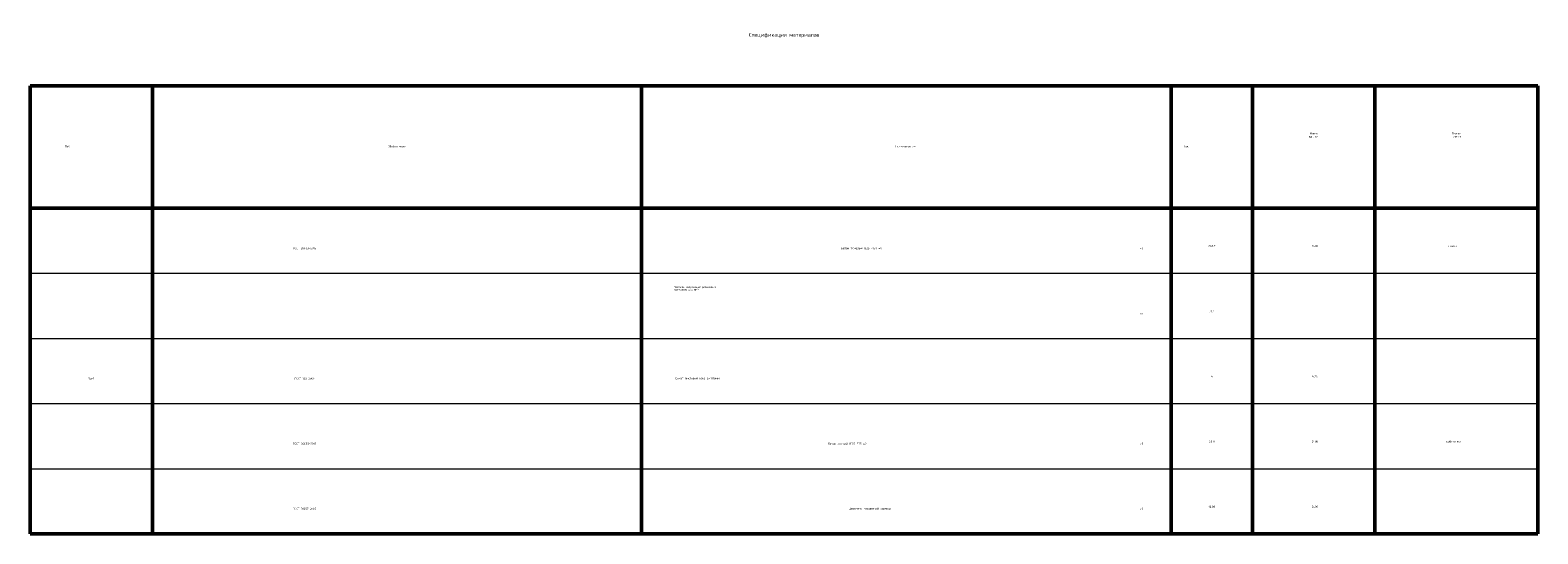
# Model space of a CAD drawing. Header units: millimetres. Extents: x -3170 to 89801, y -74170 to 82422.
# Tile 12 of 105: x -2426 to 16074, y 34749 to 40933. Entities that reach past the tile are written whole.
import ezdxf

# ---------------------------------------------------------------- set-up
doc = ezdxf.new("R2010")
doc.units = ezdxf.units.MM
doc.layers.add('Standard', color=7, linetype='Continuous', lineweight=25)
doc.styles.add('ARIAL', font='ARIAL.TTF')
doc.styles.add('ISOCPEUR', font='ISOCPEUR')

msp = doc.modelspace()

# ---------------------------------------------------------------- linework, layer by layer
at = {"layer": 'Standard', "color": 7, "linetype": 'Continuous', "lineweight": 50, "transparency": 33554687}
for p, q in [((-2426.4, 40248.6), (16073.6, 40248.6)), ((-2426.4, 40248.6), (-2426.4, 34748.6)), ((-926.4, 40248.6), (-926.4, 34748.6)), ((5073.6, 40248.6), (5073.6, 34748.6)), ((11573.6, 40248.6), (11573.6, 34748.6)), ((12573.6, 40248.6), (12573.6, 34748.6)), ((14073.6, 40248.6), (14073.6, 34748.6)), ((16073.6, 40248.6), (16073.6, 34748.6)), ((-2426.4, 38748.6), (16073.6, 38748.6)), ((-2426.4, 34748.6), (16073.6, 34748.6))]:
    msp.add_line(p, q, dxfattribs=at)
at = {"layer": 'Standard', "color": 7, "linetype": 'Continuous', "lineweight": 13, "transparency": 33554687}
for p, q in [((-2426.4, 38748.6), (16073.6, 38748.6)), ((-2426.4, 38748.6), (16073.6, 38748.6)), ((-2426.4, 37948.6), (16073.6, 37948.6)), ((-2426.4, 37148.6), (16073.6, 37148.6)), ((-2426.4, 36348.6), (16073.6, 36348.6)), ((-2426.4, 35548.6), (16073.6, 35548.6)), ((-2426.4, 34748.6), (16073.6, 34748.6)), ((-2426.4, 34748.6), (16073.6, 34748.6))]:
    msp.add_line(p, q, dxfattribs=at)

# ---------------------------------------------------------------- texts
at = {"layer": 'Standard', "color": 7, "linetype": 'Continuous', "lineweight": 50, "transparency": 33554687, "style": 'ISOCPEUR'}
for s, insert, char_height, width, attachment_point in [('\\A1;{\\fISOCPEUR|i0|b0;\\H45.000000;\\W1.000000;\\C7;Спецификация материалов}\\P', (6823.6, 40869.3), 45, 787.238, 5), ('\\A1;{\\fISOCPEUR|i0|b0;\\H25.000000;\\W1.000000;\\C7;Поз.}\\P', (-2000.6, 39505.9), 25, 72.807, 4), ('\\A1;{\\fISOCPEUR|i0|b0;\\H25.000000;\\W1.000000;\\C7;Обозначение}\\P', (2073.6, 39505.9), 25, 208.439, 5), ('\\A1;{\\fISOCPEUR|i0|b0;\\H25.000000;\\W1.000000;\\C7;Наименование}\\P', (8309.5, 39505.9), 25, 232.222, 5), ('\\A1;{\\fISOCPEUR|i0|b0;\\H25.000000;\\W1.000000;\\C7;Кол.}\\P', (11723.4, 39505.9), 25, 74.074, 4), ('\\A1;{\\fISOCPEUR|i0|b0;\\H25.000000;\\W1.000000;\\C7;263.3}\\P', (12073.6, 38282.5), 25, 89.242, 5), ('\\A1;{\\fISOCPEUR|i0|b0;\\H25.000000;\\W1.000000;\\C7;2400}\\P', (13337.6, 38282.5), 25, 84.194, 5), ('\\A1;{\\fISOCPEUR|i0|b0;\\H25.000000;\\W1.000000;\\C7;плита}\\P', (15027.6, 38282.5), 25, 106.875, 5), ('\\A1;{\\fISOCPEUR|i0|b0;\\H25.000000;\\W1.000000;\\C7;70.4}\\P', (12073.6, 37482.5), 25, 74.074, 5), ('\\A1;{\\fISOCPEUR|i0|b0;\\H25.000000;\\W1.000000;\\C7;4}\\P', (12073.6, 36682.5), 25, 30, 5), ('\\A1;{\\fISOCPEUR|i0|b0;\\H25.000000;\\W1.000000;\\C7;4.26}\\P', (13337.6, 36682.5), 25, 74.074, 5), ('\\A1;{\\fISOCPEUR|i0|b0;\\H25.000000;\\W1.000000;\\C7;23.8}\\P', (12073.6, 35882.5), 25, 71.538, 5), ('\\A1;{\\fISOCPEUR|i0|b0;\\H25.000000;\\W1.000000;\\C7;2400}\\P', (13337.6, 35882.5), 25, 84.194, 5), ('\\A1;{\\fISOCPEUR|i0|b0;\\H25.000000;\\W1.000000;\\C7;подбетонка}\\P', (15027.6, 35882.5), 25, 194.667, 5), ('\\A1;{\\fISOCPEUR|i0|b0;\\H25.000000;\\W1.000000;\\C7;10.08}\\P', (12073.6, 35082.5), 25, 83.485, 5), ('\\A1;{\\fISOCPEUR|i0|b0;\\H25.000000;\\W1.000000;\\C7;2400}\\P', (13337.6, 35082.5), 25, 84.194, 5)]:
    msp.add_mtext(s, dxfattribs=dict(at, insert=insert, char_height=char_height, width=width, attachment_point=attachment_point))
at = {"layer": 'Standard', "color": 7, "linetype": 'Continuous', "lineweight": 50, "transparency": 33554687, "char_height": 25, "attachment_point": 2, "line_spacing_factor": 0.903614, "style": 'ARIAL'}
for s, insert, width in [('\\A1;{\\fISOCPEUR|i0|b0;\\H25.000000;\\W1.000000;\\C7;Масса}\\P{\\fISOCPEUR|i0|b0;\\H25.000000;\\W1.000000;\\C7;ед., кг}\\P', (13321.4, 39677.4), 116.209), ('\\A1;{\\fISOCPEUR|i0|b0;\\H25.000000;\\W1.000000;\\C7;Приме-}\\P{\\fISOCPEUR|i0|b0;\\H25.000000;\\W1.000000;\\C7;чание}\\P', (15081.4, 39677.4), 121.518)]:
    msp.add_mtext(s, dxfattribs=dict(at, insert=insert, width=width))
at = {"layer": 'Standard', "color": 7, "linetype": 'Continuous', "lineweight": 13, "transparency": 33554687, "char_height": 25, "style": 'ISOCPEUR'}
for s, insert, width, attachment_point in [('\\A1;{\\fISOCPEUR|i0|b0;\\H25.000000;\\W1.000000;\\C7;ГОСТ 26633-2015}\\P', (940.9, 38255.9), 272.037, 5), ('\\A1;{\\fISOCPEUR|i0|b0;\\H25.000000;\\W1.000000;\\C7;Бетон тяжелый В25 F150 w6}\\P', (7775, 38255.9), 462.228, 5), ('\\A1;{\\fISOCPEUR|i0|b0;\\H25.000000;\\W1.000000;\\C7;м3}\\P', (11210.1, 38255.9), 48.529, 5), ('\\A1;{\\fISOCPEUR|i0|b0;\\H25.000000;\\W1.000000;\\C7;м}\\P', (11210.1, 37455.9), 30, 5), ('\\A1;{\\fISOCPEUR|i0|b0;\\H25.000000;\\W1.000000;\\C7;Зд-1}\\P', (-1676.4, 36655.9), 77.111, 5), ('\\A1;{\\fISOCPEUR|i0|b0;\\H25.000000;\\W1.000000;\\C7;ГОСТ 103-2006}\\P', (940.9, 36655.9), 236.968, 5), ('\\A1;{\\fISOCPEUR|i0|b0;\\H25.000000;\\W1.000000;\\C7;Прокат листовой 60х5 L=1810мм}\\P', (5469.6, 36655.9), 519.641, 4), ('\\A1;{\\fISOCPEUR|i0|b0;\\H25.000000;\\W1.000000;\\C7;ГОСТ 26633-2015}\\P', (940.9, 35855.9), 272.037, 5), ('\\A1;{\\fISOCPEUR|i0|b0;\\H25.000000;\\W1.000000;\\C7;Бетон легкий В7.5 F75 w2}\\P', (7600, 35855.9), 427.351, 5), ('\\A1;{\\fISOCPEUR|i0|b0;\\H25.000000;\\W1.000000;\\C7;м3}\\P', (11210.1, 35855.9), 48.529, 5), ('\\A1;{\\fISOCPEUR|i0|b0;\\H25.000000;\\W1.000000;\\C7;ГОСТ 31357-2007}\\P', (940.9, 35055.9), 272.037, 5), ('\\A1;{\\fISOCPEUR|i0|b0;\\H25.000000;\\W1.000000;\\C7;Цементно песчанный раствор}\\P', (7875, 35055.9), 482.368, 5), ('\\A1;{\\fISOCPEUR|i0|b0;\\H25.000000;\\W1.000000;\\C7;м3}\\P', (11210.1, 35055.9), 48.529, 5)]:
    msp.add_mtext(s, dxfattribs=dict(at, insert=insert, width=width, attachment_point=attachment_point))
at = {"layer": 'Standard', "color": 7, "linetype": 'Continuous', "lineweight": 13, "transparency": 33554687, "insert": (5469.6, 37789.7), "char_height": 22, "width": 458.937, "attachment_point": 1, "line_spacing_factor": 0.963855, "style": 'ARIAL'}
msp.add_mtext('\\A1;{\\fISOCPEUR|i0|b0;\\H22.000000;\\W1.000000;\\C7;Профиль набухающий резиновый}\\P{\\fISOCPEUR|i0|b0;\\H22.000000;\\W1.000000;\\C7;АКВАСТОП тип ПНР}\\P', dxfattribs=at)

doc.saveas('drawing.dxf')
